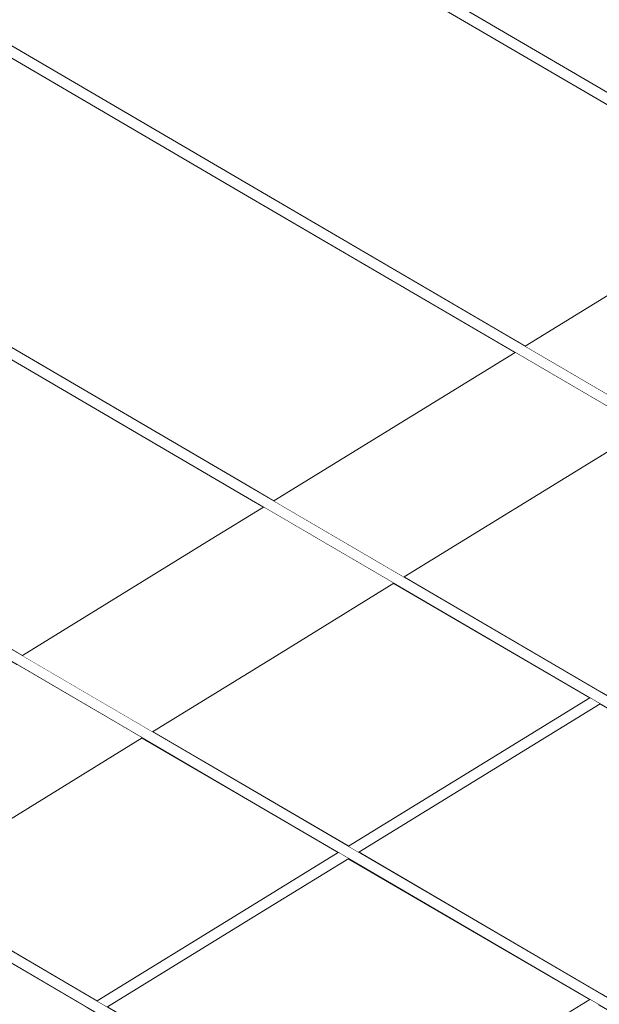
# Model space of a CAD drawing. Header units: millimetres. Extents: x -101298 to -58298, y 45839 to 66839.
# Tile 80 of 124: x -82452 to -82235, y 54244 to 54614. Entities that reach past the tile are written whole.
import ezdxf

# ---------------------------------------------------------------- set-up
doc = ezdxf.new("R2010")
doc.units = ezdxf.units.MM
doc.header["$MEASUREMENT"] = 0
doc.linetypes.add('Wipeout_Contour', pattern=[1000, 0, -1000])
doc.layers.add('Nowe_Konstrukcja - Schody', color=7, linetype='Continuous')
doc.layers.add('Nowe_Konstrukcja - Ściany zew', color=7, linetype='Continuous')
doc.layers.add('Nowe_Konstrukcja - Schody_Nr_pióra__101', color=250, linetype='Continuous', lineweight=13, true_color=0x333333)

msp = doc.modelspace()

# ---------------------------------------------------------------- wipeouts: each hides what was drawn before it
at = {"color": 254, "linetype": 'Wipeout_Contour', "lineweight": 0, "ltscale": 495297.471437}
msp.add_wipeout([(-83012.26, 54929.27), (-82262.39, 54491.03), (-82171.77, 54546.77), (-82368.27, 54661.61), (-83012.26, 55037.97)], dxfattribs=at).dxf.layer = 'Nowe_Konstrukcja - Ściany zew'
at = {"color": 254, "linetype": 'Wipeout_Contour', "lineweight": 0, "ltscale": 394955.423623}
msp.add_wipeout([(-82500.77, 54285.71), (-82591.39, 54229.97), (-82517.77, 54186.95), (-82427.15, 54242.69)], dxfattribs=at).dxf.layer = 'Nowe_Konstrukcja - Ściany zew'

# ---------------------------------------------------------------- next in the draw order: wipeouts: each hides what was drawn before it
at = {"color": 254, "linetype": 'Wipeout_Contour', "lineweight": 0, "ltscale": 396410.044232}
msp.add_wipeout([(-83012.26, 54815.94), (-82356.87, 54432.92), (-82266.25, 54488.66), (-83012.26, 54924.64)], dxfattribs=at).dxf.layer = 'Nowe_Konstrukcja - Ściany zew'
at = {"color": 254, "linetype": 'Wipeout_Contour', "lineweight": 0, "ltscale": 394767.500853}
msp.add_wipeout([(-82406.28, 54343.83), (-82496.9, 54288.09), (-82423.29, 54245.07), (-82332.67, 54300.81)], dxfattribs=at).dxf.layer = 'Nowe_Konstrukcja - Ściany zew'

# ---------------------------------------------------------------- next in the draw order: wipeouts: each hides what was drawn before it
at = {"color": 254, "linetype": 'Wipeout_Contour', "lineweight": 0, "ltscale": 396378.686556}
msp.add_wipeout([(-83012.26, 54811.31), (-83012.26, 54702.6), (-82451.36, 54374.8), (-82360.74, 54430.54)], dxfattribs=at).dxf.layer = 'Nowe_Konstrukcja - Ściany zew'
at = {"color": 254, "linetype": 'Wipeout_Contour', "lineweight": 0, "ltscale": 394369.602593}
msp.add_wipeout([(-82328.75, 54298.52), (-82419.37, 54242.78), (-82328.8, 54189.85), (-82238.18, 54245.59)], dxfattribs=at).dxf.layer = 'Nowe_Konstrukcja - Ściany zew'

# ---------------------------------------------------------------- next in the draw order: wipeouts: each hides what was drawn before it
at = {"color": 254, "linetype": 'Wipeout_Contour', "lineweight": 0, "ltscale": 394821.272428}
msp.add_wipeout([(-82368.27, 54094.95), (-82367.98, 54095.45), (-82647.98, 54259.09), (-82648.27, 54258.58)], dxfattribs=at).dxf.layer = 'Nowe_Konstrukcja - Schody'
at = {"color": 254, "linetype": 'Wipeout_Contour', "lineweight": 0, "ltscale": 692887.799198}
msp.add_wipeout([(-83012.26, 55042.6), (-82366.25, 54665.07), (-82167.91, 54549.15), (-82112.26, 54583.37), (-82112.26, 54625.33), (-82368.27, 54774.95), (-83012.26, 55151.31)], dxfattribs=at).dxf.layer = 'Nowe_Konstrukcja - Ściany zew'
at = {"color": 254, "linetype": 'Wipeout_Contour', "lineweight": 0, "ltscale": 394579.987384}
msp.add_wipeout([(-82402.42, 54346.2), (-82328.8, 54303.18), (-82238.18, 54358.92), (-82311.8, 54401.94)], dxfattribs=at).dxf.layer = 'Nowe_Konstrukcja - Ściany zew'

# ---------------------------------------------------------------- next in the draw order: wipeouts: each hides what was drawn before it
at = {"color": 254, "linetype": 'Wipeout_Contour', "lineweight": 0, "ltscale": 394821.77583}
msp.add_wipeout([(-82367.26, 54096.67), (-82366.55, 54097.89), (-82646.55, 54261.53), (-82647.26, 54260.31)], dxfattribs=at).dxf.layer = 'Nowe_Konstrukcja - Schody'
at = {"color": 254, "linetype": 'Wipeout_Contour', "lineweight": 0, "ltscale": 394392.884451}
msp.add_wipeout([(-82307.94, 54404.32), (-82234.32, 54361.3), (-82143.7, 54417.04), (-82217.31, 54460.06)], dxfattribs=at).dxf.layer = 'Nowe_Konstrukcja - Ściany zew'
at = {"color": 254, "linetype": 'Wipeout_Contour', "lineweight": 0, "ltscale": 394182.111521}
msp.add_wipeout([(-82324.89, 54300.89), (-82234.32, 54247.96), (-82143.7, 54303.7), (-82234.27, 54356.63)], dxfattribs=at).dxf.layer = 'Nowe_Konstrukcja - Ściany zew'

# ---------------------------------------------------------------- next in the draw order: wipeouts: each hides what was drawn before it
at = {"color": 254, "linetype": 'Wipeout_Contour', "lineweight": 0, "ltscale": 394821.984387}
msp.add_wipeout([(-82366.55, 54097.89), (-82366.25, 54098.4), (-82646.25, 54262.04), (-82646.55, 54261.53)], dxfattribs=at).dxf.layer = 'Nowe_Konstrukcja - Schody'

# ---------------------------------------------------------------- next in the draw order: wipeouts: each hides what was drawn before it
at = {"color": 254, "linetype": 'Wipeout_Contour', "lineweight": 0, "ltscale": 395070.278179}
msp.add_wipeout([(-82368.27, 54208.28), (-82367.98, 54208.79), (-82647.98, 54372.42), (-82648.27, 54371.92)], dxfattribs=at).dxf.layer = 'Nowe_Konstrukcja - Schody'

# ---------------------------------------------------------------- next in the draw order: wipeouts: each hides what was drawn before it
at = {"color": 254, "linetype": 'Wipeout_Contour', "lineweight": 0, "ltscale": 395070.790831}
msp.add_wipeout([(-82367.26, 54210.01), (-82366.55, 54211.23), (-82646.55, 54374.86), (-82647.26, 54373.64)], dxfattribs=at).dxf.layer = 'Nowe_Konstrukcja - Schody'

# ---------------------------------------------------------------- next in the draw order: wipeouts: each hides what was drawn before it
at = {"color": 254, "linetype": 'Wipeout_Contour', "lineweight": 0, "ltscale": 395071.003219}
msp.add_wipeout([(-82366.55, 54211.23), (-82366.25, 54211.73), (-82646.25, 54375.37), (-82646.55, 54374.86)], dxfattribs=at).dxf.layer = 'Nowe_Konstrukcja - Schody'

# ---------------------------------------------------------------- next in the draw order: wipeouts: each hides what was drawn before it
at = {"color": 254, "linetype": 'Wipeout_Contour', "lineweight": 0, "ltscale": 394080.144726}
msp.add_wipeout([(-82368.27, 54321.61), (-82112.26, 54172), (-82112.26, 54172.68), (-82367.98, 54322.12)], dxfattribs=at).dxf.layer = 'Nowe_Konstrukcja - Schody'

# ---------------------------------------------------------------- next in the draw order: wipeouts: each hides what was drawn before it
at = {"color": 254, "linetype": 'Wipeout_Contour', "lineweight": 0, "ltscale": 394083.488182}
msp.add_wipeout([(-82367.26, 54323.34), (-82112.26, 54174.31), (-82112.26, 54175.95), (-82366.55, 54324.56)], dxfattribs=at).dxf.layer = 'Nowe_Konstrukcja - Schody'

# ---------------------------------------------------------------- next in the draw order: wipeouts: each hides what was drawn before it
at = {"color": 254, "linetype": 'Wipeout_Contour', "lineweight": 0, "ltscale": 394084.869915}
msp.add_wipeout([(-82366.55, 54324.56), (-82112.26, 54175.95), (-82112.26, 54176.63), (-82366.25, 54325.07)], dxfattribs=at).dxf.layer = 'Nowe_Konstrukcja - Schody'

# ---------------------------------------------------------------- next in the draw order: wipeouts: each hides what was drawn before it
at = {"color": 254, "linetype": 'Wipeout_Contour', "lineweight": 0, "ltscale": 395319.646947}
msp.add_wipeout([(-82368.27, 54321.61), (-82367.98, 54322.12), (-82647.98, 54485.76), (-82648.27, 54485.25)], dxfattribs=at).dxf.layer = 'Nowe_Konstrukcja - Schody'

# ---------------------------------------------------------------- next in the draw order: wipeouts: each hides what was drawn before it
at = {"color": 254, "linetype": 'Wipeout_Contour', "lineweight": 0, "ltscale": 395320.168837}
msp.add_wipeout([(-82367.26, 54323.34), (-82366.55, 54324.56), (-82646.55, 54488.2), (-82647.26, 54486.98)], dxfattribs=at).dxf.layer = 'Nowe_Konstrukcja - Schody'

# ---------------------------------------------------------------- next in the draw order: wipeouts: each hides what was drawn before it
at = {"color": 254, "linetype": 'Wipeout_Contour', "lineweight": 0, "ltscale": 395320.385051}
msp.add_wipeout([(-82366.55, 54324.56), (-82366.25, 54325.07), (-82646.25, 54488.7), (-82646.55, 54488.2)], dxfattribs=at).dxf.layer = 'Nowe_Konstrukcja - Schody'

# ---------------------------------------------------------------- next in the draw order: wipeouts: each hides what was drawn before it
at = {"color": 254, "linetype": 'Wipeout_Contour', "lineweight": 0, "ltscale": 394329.940749}
msp.add_wipeout([(-82368.27, 54434.95), (-82112.26, 54285.33), (-82112.26, 54286.01), (-82367.98, 54435.45)], dxfattribs=at).dxf.layer = 'Nowe_Konstrukcja - Schody'

# ---------------------------------------------------------------- next in the draw order: wipeouts: each hides what was drawn before it
at = {"color": 254, "linetype": 'Wipeout_Contour', "lineweight": 0, "ltscale": 394333.293318}
msp.add_wipeout([(-82367.26, 54436.67), (-82112.26, 54287.65), (-82112.26, 54289.29), (-82366.55, 54437.89)], dxfattribs=at).dxf.layer = 'Nowe_Konstrukcja - Schody'

# ---------------------------------------------------------------- next in the draw order: wipeouts: each hides what was drawn before it
at = {"color": 254, "linetype": 'Wipeout_Contour', "lineweight": 0, "ltscale": 394334.678806}
msp.add_wipeout([(-82366.55, 54437.89), (-82112.26, 54289.29), (-82112.26, 54289.96), (-82366.25, 54438.4)], dxfattribs=at).dxf.layer = 'Nowe_Konstrukcja - Schody'

# ---------------------------------------------------------------- next in the draw order: linework, layer by layer
at = {"layer": 'Nowe_Konstrukcja - Schody_Nr_pióra__101', "color": 250, "linetype": 'Continuous', "lineweight": 13, "true_color": 0x333333}
for p, q in [((-82366.25, 54211.73), (-82646.25, 54375.37)), ((-82368.27, 54208.28), (-82648.27, 54371.92)), ((-82112.26, 54176.63), (-82366.25, 54325.07)), ((-82112.26, 54172), (-82368.27, 54321.61))]:
    msp.add_line(p, q, dxfattribs=at)

# ---------------------------------------------------------------- next in the draw order: wipeouts: each hides what was drawn before it
at = {"color": 254, "linetype": 'Wipeout_Contour', "lineweight": 0, "ltscale": 395569.378045}
msp.add_wipeout([(-82368.27, 54434.95), (-82367.98, 54435.45), (-82647.98, 54599.09), (-82648.27, 54598.58)], dxfattribs=at).dxf.layer = 'Nowe_Konstrukcja - Schody'

# ---------------------------------------------------------------- next in the draw order: wipeouts: each hides what was drawn before it
at = {"color": 254, "linetype": 'Wipeout_Contour', "lineweight": 0, "ltscale": 395569.909161}
msp.add_wipeout([(-82367.26, 54436.67), (-82366.55, 54437.89), (-82646.55, 54601.53), (-82647.26, 54600.31)], dxfattribs=at).dxf.layer = 'Nowe_Konstrukcja - Schody'
at = {"color": 254, "linetype": 'Wipeout_Contour', "lineweight": 0, "ltscale": 394627.331297}
msp.add_wipeout([(-82368, 54278.38), (-82422.72, 54244.73), (-82421.33, 54243.92), (-82367.26, 54277.18)], dxfattribs=at).dxf.layer = 'Nowe_Konstrukcja - Schody'
at = {"color": 254, "linetype": 'Wipeout_Contour', "lineweight": 0, "ltscale": 394154.246749}
msp.add_wipeout([(-82328.23, 54189.51), (-82326.85, 54188.7), (-82236.23, 54244.44), (-82237.61, 54245.25)], dxfattribs=at).dxf.layer = 'Nowe_Konstrukcja - Schody'

# ---------------------------------------------------------------- next in the draw order: wipeouts: each hides what was drawn before it
at = {"color": 254, "linetype": 'Wipeout_Contour', "lineweight": 0, "ltscale": 395570.129196}
msp.add_wipeout([(-82366.55, 54437.89), (-82366.25, 54438.4), (-82646.25, 54602.04), (-82646.55, 54601.53)], dxfattribs=at).dxf.layer = 'Nowe_Konstrukcja - Schody'
at = {"color": 254, "linetype": 'Wipeout_Contour', "lineweight": 0, "ltscale": 394621.566438}
msp.add_wipeout([(-82421.33, 54243.92), (-82419.95, 54243.11), (-82366.52, 54275.97), (-82367.26, 54277.18)], dxfattribs=at).dxf.layer = 'Nowe_Konstrukcja - Schody'
at = {"color": 254, "linetype": 'Wipeout_Contour', "lineweight": 0, "ltscale": 394147.843115}
msp.add_wipeout([(-82236.23, 54244.44), (-82326.85, 54188.7), (-82325.46, 54187.9), (-82234.84, 54243.63)], dxfattribs=at).dxf.layer = 'Nowe_Konstrukcja - Schody'

# ---------------------------------------------------------------- next in the draw order: wipeouts: each hides what was drawn before it
at = {"color": 254, "linetype": 'Wipeout_Contour', "lineweight": 0, "ltscale": 394580.099478}
msp.add_wipeout([(-82368.27, 54548.28), (-82112.26, 54398.66), (-82112.26, 54399.34), (-82367.98, 54548.79)], dxfattribs=at).dxf.layer = 'Nowe_Konstrukcja - Schody'
at = {"color": 254, "linetype": 'Wipeout_Contour', "lineweight": 0, "ltscale": 394617.488075}
msp.add_wipeout([(-82419.95, 54243.11), (-82419.37, 54242.78), (-82366.21, 54275.48), (-82366.52, 54275.97)], dxfattribs=at).dxf.layer = 'Nowe_Konstrukcja - Schody'
at = {"color": 254, "linetype": 'Wipeout_Contour', "lineweight": 0, "ltscale": 394158.774791}
msp.add_wipeout([(-82328.8, 54189.85), (-82328.23, 54189.51), (-82237.61, 54245.25), (-82238.18, 54245.59)], dxfattribs=at).dxf.layer = 'Nowe_Konstrukcja - Schody'

# ---------------------------------------------------------------- next in the draw order: linework, layer by layer
at = {"layer": 'Nowe_Konstrukcja - Schody_Nr_pióra__101', "color": 250, "linetype": 'Continuous', "lineweight": 13, "true_color": 0x333333}
msp.add_line((-82328.8, 54189.85), (-82238.18, 54245.59), dxfattribs=at)

# ---------------------------------------------------------------- next in the draw order: wipeouts: each hides what was drawn before it
at = {"color": 254, "linetype": 'Wipeout_Contour', "lineweight": 0, "ltscale": 394583.46113}
msp.add_wipeout([(-82367.26, 54550.01), (-82112.26, 54400.98), (-82112.26, 54402.62), (-82366.55, 54551.23)], dxfattribs=at).dxf.layer = 'Nowe_Konstrukcja - Schody'
at = {"color": 254, "linetype": 'Wipeout_Contour', "lineweight": 0, "ltscale": 394631.405685}
msp.add_wipeout([(-82423.29, 54245.07), (-82422.72, 54244.73), (-82368, 54278.38), (-82368.31, 54278.88)], dxfattribs=at).dxf.layer = 'Nowe_Konstrukcja - Schody'

# ---------------------------------------------------------------- next in the draw order: wipeouts: each hides what was drawn before it
at = {"color": 254, "linetype": 'Wipeout_Contour', "lineweight": 0, "ltscale": 394584.85039}
msp.add_wipeout([(-82366.55, 54551.23), (-82112.26, 54402.62), (-82112.26, 54403.3), (-82366.25, 54551.73)], dxfattribs=at).dxf.layer = 'Nowe_Konstrukcja - Schody'

# ---------------------------------------------------------------- next in the draw order: linework, layer by layer
at = {"layer": 'Nowe_Konstrukcja - Schody_Nr_pióra__101', "color": 250, "linetype": 'Continuous', "lineweight": 13, "true_color": 0x333333}
for p, q in [((-82366.25, 54325.07), (-82646.25, 54488.7)), ((-82368.27, 54321.61), (-82648.27, 54485.25)), ((-82112.26, 54289.96), (-82366.25, 54438.4)), ((-82112.26, 54285.33), (-82368.27, 54434.95))]:
    msp.add_line(p, q, dxfattribs=at)

# ---------------------------------------------------------------- next in the draw order: wipeouts: each hides what was drawn before it
at = {"color": 254, "linetype": 'Wipeout_Contour', "lineweight": 0, "ltscale": 395819.470788}
msp.add_wipeout([(-82368.27, 54548.28), (-82367.98, 54548.79), (-82647.98, 54712.42), (-82648.27, 54711.92)], dxfattribs=at).dxf.layer = 'Nowe_Konstrukcja - Schody'

# ---------------------------------------------------------------- next in the draw order: wipeouts: each hides what was drawn before it
at = {"color": 254, "linetype": 'Wipeout_Contour', "lineweight": 0, "ltscale": 395820.011117}
msp.add_wipeout([(-82367.26, 54550.01), (-82366.55, 54551.23), (-82646.55, 54714.86), (-82647.26, 54713.64)], dxfattribs=at).dxf.layer = 'Nowe_Konstrukcja - Schody'
at = {"color": 254, "linetype": 'Wipeout_Contour', "lineweight": 0, "ltscale": 395143.303065}
msp.add_wipeout([(-82543.98, 54315.6), (-82538.68, 54312.5), (-82448.05, 54368.24), (-82453.36, 54371.34)], dxfattribs=at).dxf.layer = 'Nowe_Konstrukcja - Schody'
at = {"color": 254, "linetype": 'Wipeout_Contour', "lineweight": 0, "ltscale": 394403.857338}
msp.add_wipeout([(-82237.61, 54358.59), (-82328.23, 54302.85), (-82326.85, 54302.04), (-82236.23, 54357.78)], dxfattribs=at).dxf.layer = 'Nowe_Konstrukcja - Schody'
at = {"color": 254, "linetype": 'Wipeout_Contour', "lineweight": 0, "ltscale": 394537.305297}
msp.add_wipeout([(-82332.09, 54300.47), (-82368, 54278.38), (-82367.26, 54277.18), (-82330.71, 54299.66)], dxfattribs=at).dxf.layer = 'Nowe_Konstrukcja - Schody'

# ---------------------------------------------------------------- next in the draw order: wipeouts: each hides what was drawn before it
at = {"color": 254, "linetype": 'Wipeout_Contour', "lineweight": 0, "ltscale": 395820.234968}
msp.add_wipeout([(-82366.55, 54551.23), (-82366.25, 54551.73), (-82646.25, 54715.37), (-82646.55, 54714.86)], dxfattribs=at).dxf.layer = 'Nowe_Konstrukcja - Schody'
at = {"color": 254, "linetype": 'Wipeout_Contour', "lineweight": 0, "ltscale": 394977.295234}
msp.add_wipeout([(-82379.36, 54416.85), (-82449.5, 54373.72), (-82444.19, 54370.62), (-82376.52, 54412.24)], dxfattribs=at).dxf.layer = 'Nowe_Konstrukcja - Schody'
at = {"color": 254, "linetype": 'Wipeout_Contour', "lineweight": 0, "ltscale": 395112.670758}
msp.add_wipeout([(-82448.05, 54368.24), (-82538.68, 54312.5), (-82530.74, 54307.86), (-82440.12, 54363.6)], dxfattribs=at).dxf.layer = 'Nowe_Konstrukcja - Schody'
at = {"color": 254, "linetype": 'Wipeout_Contour', "lineweight": 0, "ltscale": 394397.454024}
msp.add_wipeout([(-82236.23, 54357.78), (-82326.85, 54302.04), (-82325.46, 54301.23), (-82234.84, 54356.97)], dxfattribs=at).dxf.layer = 'Nowe_Konstrukcja - Schody'
at = {"color": 254, "linetype": 'Wipeout_Contour', "lineweight": 0, "ltscale": 394531.540683}
msp.add_wipeout([(-82367.26, 54277.18), (-82366.52, 54275.97), (-82329.33, 54298.85), (-82330.71, 54299.66)], dxfattribs=at).dxf.layer = 'Nowe_Konstrukcja - Schody'

# ---------------------------------------------------------------- next in the draw order: wipeouts: each hides what was drawn before it
at = {"color": 254, "linetype": 'Wipeout_Contour', "lineweight": 0, "ltscale": 394830.6202}
msp.add_wipeout([(-82368.27, 54661.61), (-82112.26, 54512), (-82112.26, 54512.68), (-82367.98, 54662.12)], dxfattribs=at).dxf.layer = 'Nowe_Konstrukcja - Schody'
at = {"color": 254, "linetype": 'Wipeout_Contour', "lineweight": 0, "ltscale": 394949.718904}
msp.add_wipeout([(-82376.52, 54412.24), (-82444.19, 54370.62), (-82436.25, 54365.98), (-82372.27, 54405.33)], dxfattribs=at).dxf.layer = 'Nowe_Konstrukcja - Schody'
at = {"color": 254, "linetype": 'Wipeout_Contour', "lineweight": 0, "ltscale": 395072.647757}
msp.add_wipeout([(-82530.74, 54307.86), (-82521.37, 54302.39), (-82430.75, 54358.13), (-82440.12, 54363.6)], dxfattribs=at).dxf.layer = 'Nowe_Konstrukcja - Schody'
at = {"color": 254, "linetype": 'Wipeout_Contour', "lineweight": 0, "ltscale": 394392.926193}
msp.add_wipeout([(-82325.46, 54301.23), (-82324.89, 54300.89), (-82234.27, 54356.63), (-82234.84, 54356.97)], dxfattribs=at).dxf.layer = 'Nowe_Konstrukcja - Schody'
at = {"color": 254, "linetype": 'Wipeout_Contour', "lineweight": 0, "ltscale": 394527.467317}
msp.add_wipeout([(-82366.52, 54275.97), (-82366.21, 54275.48), (-82328.75, 54298.52), (-82329.33, 54298.85)], dxfattribs=at).dxf.layer = 'Nowe_Konstrukcja - Schody'

# ---------------------------------------------------------------- next in the draw order: linework, layer by layer
at = {"layer": 'Nowe_Konstrukcja - Schody_Nr_pióra__101', "color": 250, "linetype": 'Continuous', "lineweight": 13, "true_color": 0x333333}
msp.add_line((-82419.37, 54242.78), (-82366.21, 54275.48), dxfattribs=at)

# ---------------------------------------------------------------- next in the draw order: wipeouts: each hides what was drawn before it
at = {"color": 254, "linetype": 'Wipeout_Contour', "lineweight": 0, "ltscale": 394833.990936}
msp.add_wipeout([(-82367.26, 54663.34), (-82112.26, 54514.31), (-82112.26, 54515.95), (-82366.55, 54664.56)], dxfattribs=at).dxf.layer = 'Nowe_Konstrukcja - Schody'
at = {"color": 254, "linetype": 'Wipeout_Contour', "lineweight": 0, "ltscale": 395029.327165}
msp.add_wipeout([(-82521.37, 54302.39), (-82512.01, 54296.92), (-82421.39, 54352.66), (-82430.75, 54358.13)], dxfattribs=at).dxf.layer = 'Nowe_Konstrukcja - Schody'
at = {"color": 254, "linetype": 'Wipeout_Contour', "lineweight": 0, "ltscale": 394408.385144}
msp.add_wipeout([(-82238.18, 54358.92), (-82328.8, 54303.18), (-82328.23, 54302.85), (-82237.61, 54358.59)], dxfattribs=at).dxf.layer = 'Nowe_Konstrukcja - Schody'
at = {"color": 254, "linetype": 'Wipeout_Contour', "lineweight": 0, "ltscale": 394541.384495}
msp.add_wipeout([(-82332.67, 54300.81), (-82368.31, 54278.88), (-82368, 54278.38), (-82332.09, 54300.47)], dxfattribs=at).dxf.layer = 'Nowe_Konstrukcja - Schody'

# ---------------------------------------------------------------- next in the draw order: linework, layer by layer
at = {"layer": 'Nowe_Konstrukcja - Schody_Nr_pióra__101', "color": 250, "linetype": 'Continuous', "lineweight": 13, "true_color": 0x333333}
for p, q in [((-82328.8, 54303.18), (-82238.18, 54358.92)), ((-82324.89, 54300.89), (-82234.27, 54356.63)), ((-82368.31, 54278.88), (-82332.67, 54300.81)), ((-82366.21, 54275.48), (-82328.75, 54298.52)), ((-82423.29, 54245.07), (-82368.31, 54278.88))]:
    msp.add_line(p, q, dxfattribs=at)

# ---------------------------------------------------------------- next in the draw order: wipeouts: each hides what was drawn before it
at = {"color": 254, "linetype": 'Wipeout_Contour', "lineweight": 0, "ltscale": 394835.383955}
msp.add_wipeout([(-82366.55, 54664.56), (-82112.26, 54515.95), (-82112.26, 54516.63), (-82366.25, 54665.07)], dxfattribs=at).dxf.layer = 'Nowe_Konstrukcja - Schody'
at = {"color": 254, "linetype": 'Wipeout_Contour', "lineweight": 0, "ltscale": 394989.304112}
msp.add_wipeout([(-82512.01, 54296.92), (-82504.07, 54292.28), (-82413.45, 54348.02), (-82421.39, 54352.66)], dxfattribs=at).dxf.layer = 'Nowe_Konstrukcja - Schody'

# ---------------------------------------------------------------- next in the draw order: linework, layer by layer
at = {"layer": 'Nowe_Konstrukcja - Schody_Nr_pióra__101', "color": 250, "linetype": 'Continuous', "lineweight": 13, "true_color": 0x333333}
for p, q in [((-82366.25, 54551.73), (-82646.25, 54715.37)), ((-82368.27, 54548.28), (-82648.27, 54711.92)), ((-82112.26, 54516.63), (-82366.25, 54665.07)), ((-82112.26, 54512), (-82368.27, 54661.61)), ((-82366.25, 54438.4), (-82646.25, 54602.04)), ((-82368.27, 54434.95), (-82648.27, 54598.58)), ((-82112.26, 54403.3), (-82366.25, 54551.73)), ((-82112.26, 54398.66), (-82368.27, 54548.28))]:
    msp.add_line(p, q, dxfattribs=at)

# ---------------------------------------------------------------- next in the draw order: wipeouts: each hides what was drawn before it
at = {"color": 254, "linetype": 'Wipeout_Contour', "lineweight": 0, "ltscale": 394958.671809}
msp.add_wipeout([(-82413.45, 54348.02), (-82504.07, 54292.28), (-82498.77, 54289.18), (-82408.15, 54344.92)], dxfattribs=at).dxf.layer = 'Nowe_Konstrukcja - Schody'

# ---------------------------------------------------------------- next in the draw order: wipeouts: each hides what was drawn before it
at = {"color": 254, "linetype": 'Wipeout_Contour', "lineweight": 0, "ltscale": 394913.685491}
msp.add_wipeout([(-82436.25, 54365.98), (-82426.89, 54360.5), (-82367.26, 54397.18), (-82372.27, 54405.33)], dxfattribs=at).dxf.layer = 'Nowe_Konstrukcja - Schody'
at = {"color": 254, "linetype": 'Wipeout_Contour', "lineweight": 0, "ltscale": 394942.093686}
msp.add_wipeout([(-82498.77, 54289.18), (-82496.9, 54288.09), (-82406.28, 54343.83), (-82408.15, 54344.92)], dxfattribs=at).dxf.layer = 'Nowe_Konstrukcja - Schody'

# ---------------------------------------------------------------- next in the draw order: linework, layer by layer
at = {"layer": 'Nowe_Konstrukcja - Schody_Nr_pióra__101', "color": 250, "linetype": 'Continuous', "lineweight": 13, "true_color": 0x333333}
msp.add_line((-82496.9, 54288.09), (-82406.28, 54343.83), dxfattribs=at)

# ---------------------------------------------------------------- next in the draw order: wipeouts: each hides what was drawn before it
at = {"color": 254, "linetype": 'Wipeout_Contour', "lineweight": 0, "ltscale": 394874.680691}
msp.add_wipeout([(-82367.26, 54397.18), (-82426.89, 54360.5), (-82417.53, 54355.03), (-82362.25, 54389.03)], dxfattribs=at).dxf.layer = 'Nowe_Konstrukcja - Schody'

# ---------------------------------------------------------------- next in the draw order: wipeouts: each hides what was drawn before it
at = {"color": 254, "linetype": 'Wipeout_Contour', "lineweight": 0, "ltscale": 394838.642023}
msp.add_wipeout([(-82417.53, 54355.03), (-82409.59, 54350.39), (-82358, 54382.12), (-82362.25, 54389.03)], dxfattribs=at).dxf.layer = 'Nowe_Konstrukcja - Schody'

# ---------------------------------------------------------------- next in the draw order: wipeouts: each hides what was drawn before it
at = {"color": 254, "linetype": 'Wipeout_Contour', "lineweight": 0, "ltscale": 394811.055245}
msp.add_wipeout([(-82358, 54382.12), (-82409.59, 54350.39), (-82404.28, 54347.29), (-82355.16, 54377.51)], dxfattribs=at).dxf.layer = 'Nowe_Konstrukcja - Schody'

# ---------------------------------------------------------------- next in the draw order: wipeouts: each hides what was drawn before it
at = {"color": 254, "linetype": 'Wipeout_Contour', "lineweight": 0, "ltscale": 394796.119636}
msp.add_wipeout([(-82404.28, 54347.29), (-82402.42, 54346.2), (-82354.16, 54375.88), (-82355.16, 54377.51)], dxfattribs=at).dxf.layer = 'Nowe_Konstrukcja - Schody'

# ---------------------------------------------------------------- next in the draw order: wipeouts: each hides what was drawn before it
at = {"color": 254, "linetype": 'Wipeout_Contour', "lineweight": 0, "ltscale": 394992.215879}
msp.add_wipeout([(-82380.36, 54418.47), (-82451.36, 54374.8), (-82449.5, 54373.72), (-82379.36, 54416.85)], dxfattribs=at).dxf.layer = 'Nowe_Konstrukcja - Schody'

# ---------------------------------------------------------------- next in the draw order: wipeouts: each hides what was drawn before it
at = {"color": 254, "linetype": 'Wipeout_Contour', "lineweight": 0, "ltscale": 394887.41808}
msp.add_wipeout([(-82379.36, 54416.85), (-82376.52, 54412.24), (-82353.57, 54426.36), (-82358.87, 54429.45)], dxfattribs=at).dxf.layer = 'Nowe_Konstrukcja - Schody'

# ---------------------------------------------------------------- next in the draw order: wipeouts: each hides what was drawn before it
at = {"color": 254, "linetype": 'Wipeout_Contour', "lineweight": 0, "ltscale": 394768.644469}
msp.add_wipeout([(-82264.39, 54487.57), (-82355.01, 54431.83), (-82349.71, 54428.73), (-82259.09, 54484.47)], dxfattribs=at).dxf.layer = 'Nowe_Konstrukcja - Schody'
at = {"color": 254, "linetype": 'Wipeout_Contour', "lineweight": 0, "ltscale": 394859.827986}
msp.add_wipeout([(-82376.52, 54412.24), (-82372.27, 54405.33), (-82345.63, 54421.72), (-82353.57, 54426.36)], dxfattribs=at).dxf.layer = 'Nowe_Konstrukcja - Schody'

# ---------------------------------------------------------------- next in the draw order: wipeouts: each hides what was drawn before it
at = {"color": 254, "linetype": 'Wipeout_Contour', "lineweight": 0, "ltscale": 394581.930558}
msp.add_wipeout([(-82260.53, 54489.95), (-82255.22, 54486.85), (-82164.6, 54542.59), (-82169.91, 54545.69)], dxfattribs=at).dxf.layer = 'Nowe_Konstrukcja - Schody'
at = {"color": 254, "linetype": 'Wipeout_Contour', "lineweight": 0, "ltscale": 394738.015642}
msp.add_wipeout([(-82259.09, 54484.47), (-82349.71, 54428.73), (-82341.77, 54424.09), (-82251.15, 54479.83)], dxfattribs=at).dxf.layer = 'Nowe_Konstrukcja - Schody'
at = {"color": 254, "linetype": 'Wipeout_Contour', "lineweight": 0, "ltscale": 394823.791136}
msp.add_wipeout([(-82345.63, 54421.72), (-82372.27, 54405.33), (-82367.26, 54397.18), (-82336.27, 54416.24)], dxfattribs=at).dxf.layer = 'Nowe_Konstrukcja - Schody'

# ---------------------------------------------------------------- next in the draw order: wipeouts: each hides what was drawn before it
at = {"color": 254, "linetype": 'Wipeout_Contour', "lineweight": 0, "ltscale": 394551.303491}
msp.add_wipeout([(-82255.22, 54486.85), (-82247.28, 54482.21), (-82156.66, 54537.95), (-82164.6, 54542.59)], dxfattribs=at).dxf.layer = 'Nowe_Konstrukcja - Schody'
at = {"color": 254, "linetype": 'Wipeout_Contour', "lineweight": 0, "ltscale": 394697.997112}
msp.add_wipeout([(-82341.77, 54424.09), (-82332.4, 54418.62), (-82241.78, 54474.36), (-82251.15, 54479.83)], dxfattribs=at).dxf.layer = 'Nowe_Konstrukcja - Schody'
at = {"color": 254, "linetype": 'Wipeout_Contour', "lineweight": 0, "ltscale": 394784.791016}
msp.add_wipeout([(-82367.26, 54397.18), (-82362.25, 54389.03), (-82326.9, 54410.77), (-82336.27, 54416.24)], dxfattribs=at).dxf.layer = 'Nowe_Konstrukcja - Schody'

# ---------------------------------------------------------------- next in the draw order: wipeouts: each hides what was drawn before it
at = {"color": 254, "linetype": 'Wipeout_Contour', "lineweight": 0, "ltscale": 394511.287272}
msp.add_wipeout([(-82247.28, 54482.21), (-82237.92, 54476.73), (-82147.3, 54532.47), (-82156.66, 54537.95)], dxfattribs=at).dxf.layer = 'Nowe_Konstrukcja - Schody'
at = {"color": 254, "linetype": 'Wipeout_Contour', "lineweight": 0, "ltscale": 394654.681387}
msp.add_wipeout([(-82241.78, 54474.36), (-82332.4, 54418.62), (-82323.04, 54413.15), (-82232.42, 54468.89)], dxfattribs=at).dxf.layer = 'Nowe_Konstrukcja - Schody'
at = {"color": 254, "linetype": 'Wipeout_Contour', "lineweight": 0, "ltscale": 394902.363956}
msp.add_wipeout([(-82380.36, 54418.47), (-82379.36, 54416.85), (-82358.87, 54429.45), (-82360.74, 54430.54)], dxfattribs=at).dxf.layer = 'Nowe_Konstrukcja - Schody'
at = {"color": 254, "linetype": 'Wipeout_Contour', "lineweight": 0, "ltscale": 394748.763585}
msp.add_wipeout([(-82362.25, 54389.03), (-82358, 54382.12), (-82318.97, 54406.13), (-82326.9, 54410.77)], dxfattribs=at).dxf.layer = 'Nowe_Konstrukcja - Schody'

# ---------------------------------------------------------------- next in the draw order: linework, layer by layer
at = {"layer": 'Nowe_Konstrukcja - Schody_Nr_pióra__101', "color": 250, "linetype": 'Continuous', "lineweight": 13, "true_color": 0x333333}
for p, q in [((-82380.36, 54418.47), (-82360.74, 54430.54)), ((-82451.36, 54374.8), (-82380.36, 54418.47))]:
    msp.add_line(p, q, dxfattribs=at)

# ---------------------------------------------------------------- next in the draw order: wipeouts: each hides what was drawn before it
at = {"color": 254, "linetype": 'Wipeout_Contour', "lineweight": 0, "ltscale": 394467.974018}
msp.add_wipeout([(-82237.92, 54476.73), (-82228.56, 54471.26), (-82137.94, 54527), (-82147.3, 54532.47)], dxfattribs=at).dxf.layer = 'Nowe_Konstrukcja - Schody'
at = {"color": 254, "linetype": 'Wipeout_Contour', "lineweight": 0, "ltscale": 394614.662868}
msp.add_wipeout([(-82232.42, 54468.89), (-82323.04, 54413.15), (-82315.1, 54408.51), (-82224.48, 54464.25)], dxfattribs=at).dxf.layer = 'Nowe_Konstrukcja - Schody'
at = {"color": 254, "linetype": 'Wipeout_Contour', "lineweight": 0, "ltscale": 394721.19346}
msp.add_wipeout([(-82358, 54382.12), (-82355.16, 54377.51), (-82313.66, 54403.03), (-82318.97, 54406.13)], dxfattribs=at).dxf.layer = 'Nowe_Konstrukcja - Schody'

# ---------------------------------------------------------------- next in the draw order: wipeouts: each hides what was drawn before it
at = {"color": 254, "linetype": 'Wipeout_Contour', "lineweight": 0, "ltscale": 394598.505773}
msp.add_wipeout([(-82262.39, 54491.03), (-82260.53, 54489.95), (-82169.91, 54545.69), (-82171.77, 54546.77)], dxfattribs=at).dxf.layer = 'Nowe_Konstrukcja - Schody'
at = {"color": 254, "linetype": 'Wipeout_Contour', "lineweight": 0, "ltscale": 394584.034008}
msp.add_wipeout([(-82224.48, 54464.25), (-82315.1, 54408.51), (-82309.8, 54405.41), (-82219.18, 54461.15)], dxfattribs=at).dxf.layer = 'Nowe_Konstrukcja - Schody'
at = {"color": 254, "linetype": 'Wipeout_Contour', "lineweight": 0, "ltscale": 394706.278436}
msp.add_wipeout([(-82313.66, 54403.03), (-82355.16, 54377.51), (-82354.16, 54375.88), (-82311.8, 54401.94)], dxfattribs=at).dxf.layer = 'Nowe_Konstrukcja - Schody'

# ---------------------------------------------------------------- next in the draw order: linework, layer by layer
at = {"layer": 'Nowe_Konstrukcja - Schody_Nr_pióra__101', "color": 250, "linetype": 'Continuous', "lineweight": 13, "true_color": 0x333333}
for p, q in [((-82262.39, 54491.03), (-82171.77, 54546.77)), ((-82354.16, 54375.88), (-82311.8, 54401.94)), ((-82402.42, 54346.2), (-82354.16, 54375.88))]:
    msp.add_line(p, q, dxfattribs=at)

# ---------------------------------------------------------------- next in the draw order: wipeouts: each hides what was drawn before it
at = {"color": 254, "linetype": 'Wipeout_Contour', "lineweight": 0, "ltscale": 394567.457749}
msp.add_wipeout([(-82219.18, 54461.15), (-82309.8, 54405.41), (-82307.94, 54404.32), (-82217.31, 54460.06)], dxfattribs=at).dxf.layer = 'Nowe_Konstrukcja - Schody'

# ---------------------------------------------------------------- next in the draw order: wipeouts: each hides what was drawn before it
at = {"color": 254, "linetype": 'Wipeout_Contour', "lineweight": 0, "ltscale": 394785.220622}
msp.add_wipeout([(-82266.25, 54488.66), (-82356.87, 54432.92), (-82355.01, 54431.83), (-82264.39, 54487.57)], dxfattribs=at).dxf.layer = 'Nowe_Konstrukcja - Schody'

# ---------------------------------------------------------------- next in the draw order: linework, layer by layer
at = {"layer": 'Nowe_Konstrukcja - Schody_Nr_pióra__101', "color": 250, "linetype": 'Continuous', "lineweight": 13, "true_color": 0x333333}
for p, q in [((-82356.87, 54432.92), (-82266.25, 54488.66)), ((-82307.94, 54404.32), (-82217.31, 54460.06))]:
    msp.add_line(p, q, dxfattribs=at)

doc.saveas('drawing.dxf')
